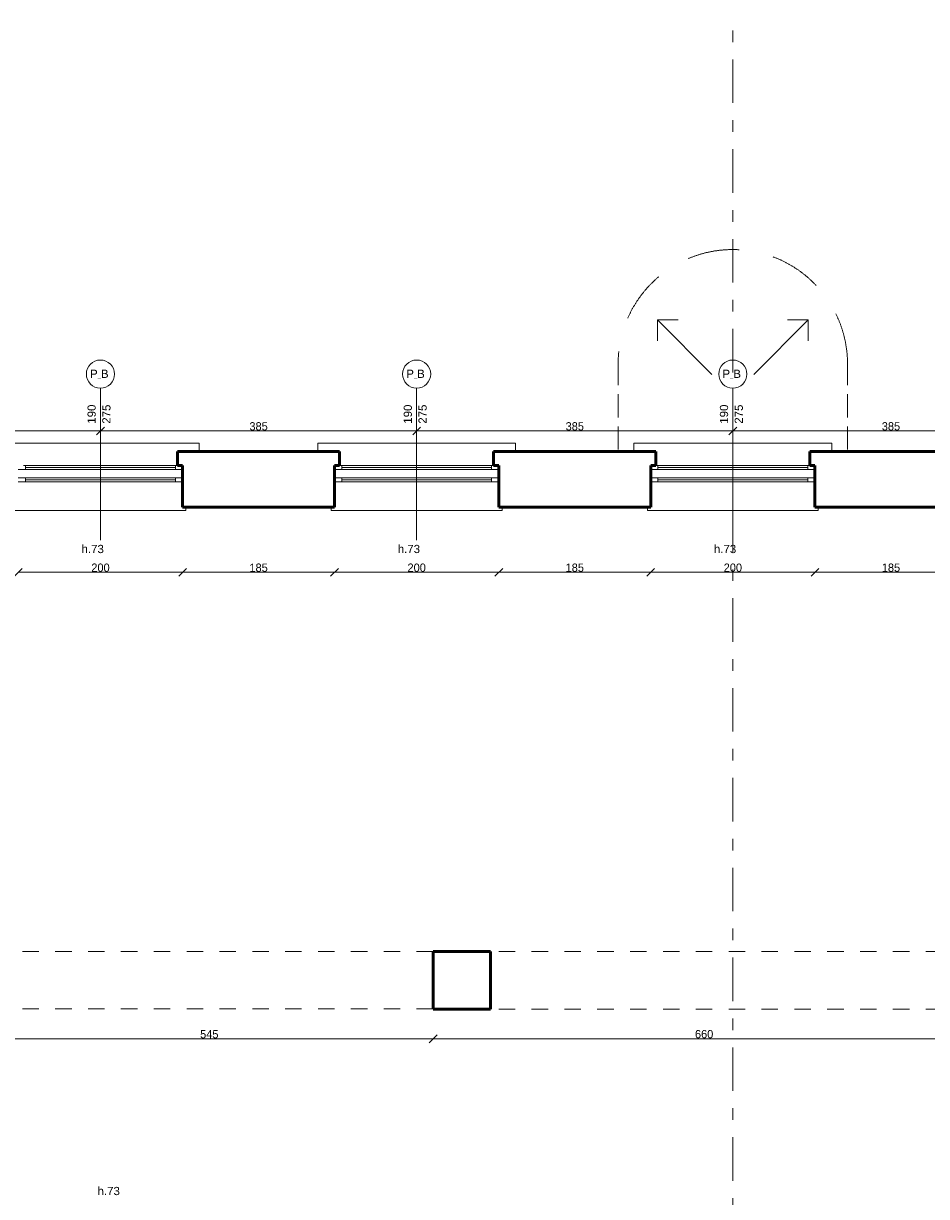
# Model space of a CAD drawing. Header units: inches. Extents: x -21887 to 84279, y -131485 to 67836.
# Tile 206 of 256: x 20093 to 31089, y 33893 to 48177. Entities that reach past the tile are written whole.
import ezdxf

# ---------------------------------------------------------------- set-up
doc = ezdxf.new("R2010")
doc.units = ezdxf.units.IN
doc.header["$MEASUREMENT"] = 0
for name, pattern in [('Dashed', [400, 200, -200]), ('Double Dashed', [1093.611073, 529.166651, -211.666656, 141.111112, -211.666656]), ('Hidden Line', [391.222223, 282.222223, -109]), ('Long Dashed', [1058.333302, 634.99999, -423.333311])]:
    doc.linetypes.add(name, pattern=pattern)
doc.layers.get('0').update_dxf_attribs({"lineweight": 13})
doc.layers.get('Defpoints').update_dxf_attribs({"lineweight": 13})
for name, color, linetype, lineweight in [('AI_MURY', 7, 'Continuous', 53), ('Dimensioning', 7, 'Continuous', 13), ('DRZWI', 7, 'Continuous', 13), ('PODCIAGI', 7, 'Continuous', 13)]:
    doc.layers.add(name, color=color, linetype=linetype, lineweight=lineweight)
doc.styles.add('GENERATED_STYLE_7', font='txt')
doc.styles.add('Style-Courier New', font='txt')
doc.dimstyles.new('Dimstyle_5', dxfattribs={"dimtxt": 100, "dimasz": 95, "dimexe": 0.18, "dimexo": 0, "dimgap": 0.09, "dimtad": 1, "dimtih": 1, "dimtoh": 1, "dimdec": 0, "dimlfac": 0.1, "dimzin": 0, "dimdsep": 46, "dimlunit": 5, "dimtxsty": 'GENERATED_STYLE_7', "dimblk": 'ARROWHEAD_6', "dimcen": 0.09, "dimclrd": 161, "dimclre": 161, "dimclrt": 7, "dimadec": 0, "dimazin": 0, "dimtfac": 1, "dimtdec": 0, "dimtmove": 0, "dimatfit": 3, "dimfxl": 0, "dimtolj": 1, "dimtzin": 0, "dimarcsym": 0})

# ---------------------------------------------------------------- blocks, each defined once
blk = doc.blocks.new('ARROWHEAD_6')
at = {"color": 0, "linetype": 'Continuous'}
for p, q in [((0, 0), (-1, 0)), ((-0.5, -0.5), (0.5, 0.5))]:
    blk.add_line(p, q, dxfattribs=at)
blk = doc.blocks.new('*U1105')
at = {"layer": 'Defpoints', "color": 0, "linetype": 'Continuous'}
for p in [(17181, 43215), (21031, 43215), (21031, 43215)]:
    blk.add_point(p, dxfattribs=at)
at = {"layer": 'Dimensioning', "color": 161, "linetype": 'Continuous', "lineweight": -2}
for p, q in [((17181, 43215), (17181, 43215)), ((17276, 43215), (20936, 43215)), ((21031, 43215), (21031, 43215))]:
    blk.add_line(p, q, dxfattribs=at)
at = {"layer": 'Dimensioning', "color": 161, "linetype": 'Continuous', "lineweight": -2, "xscale": 95, "yscale": 95, "zscale": 95, "rotation": 180}
blk.add_blockref('ARROWHEAD_6', (17181, 43215), dxfattribs=at)
at = {"layer": 'Dimensioning', "color": 161, "linetype": 'Continuous', "lineweight": -2, "xscale": 95, "yscale": 95, "zscale": 95}
blk.add_blockref('ARROWHEAD_6', (21031, 43215), dxfattribs=at)
at = {"layer": 'Dimensioning', "color": 7, "linetype": 'Continuous', "insert": (19106, 43271), "char_height": 100, "attachment_point": 5, "style": 'GENERATED_STYLE_7'}
blk.add_mtext('385', dxfattribs=at)
blk = doc.blocks.new('*D2067')
at = {"layer": 'Defpoints'}
for p in [(17181, 43215), (19106, 43215), (21031, 43215), (21031, 43215)]:
    blk.add_point(p, dxfattribs=at)
at = {"layer": 'Dimensioning', "color": 161, "linetype": 'Continuous'}
blk.add_blockref('*U1105', (0, 0), dxfattribs=at)
blk = doc.blocks.new('*U1106')
at = {"layer": 'Defpoints', "color": 0, "linetype": 'Continuous'}
for p in [(21031, 43215), (24881, 43215), (24881, 43215)]:
    blk.add_point(p, dxfattribs=at)
at = {"layer": 'Dimensioning', "color": 161, "linetype": 'Continuous', "lineweight": -2}
for p, q in [((21031, 43215), (21031, 43215)), ((21126, 43215), (24786, 43215)), ((24881, 43215), (24881, 43215))]:
    blk.add_line(p, q, dxfattribs=at)
at = {"layer": 'Dimensioning', "color": 161, "linetype": 'Continuous', "lineweight": -2, "xscale": 95, "yscale": 95, "zscale": 95, "rotation": 180}
blk.add_blockref('ARROWHEAD_6', (21031, 43215), dxfattribs=at)
at = {"layer": 'Dimensioning', "color": 161, "linetype": 'Continuous', "lineweight": -2, "xscale": 95, "yscale": 95, "zscale": 95}
blk.add_blockref('ARROWHEAD_6', (24881, 43215), dxfattribs=at)
at = {"layer": 'Dimensioning', "color": 7, "linetype": 'Continuous', "insert": (22956, 43271), "char_height": 100, "attachment_point": 5, "style": 'GENERATED_STYLE_7'}
blk.add_mtext('385', dxfattribs=at)
blk = doc.blocks.new('*D2068')
at = {"layer": 'Defpoints'}
for p in [(21031, 43215), (22956, 43215), (24881, 43215), (24881, 43215)]:
    blk.add_point(p, dxfattribs=at)
at = {"layer": 'Dimensioning', "color": 161, "linetype": 'Continuous'}
blk.add_blockref('*U1106', (0, 0), dxfattribs=at)
blk = doc.blocks.new('*U1107')
at = {"layer": 'Defpoints', "color": 0, "linetype": 'Continuous'}
for p in [(24881, 43215), (28731, 43215), (28731, 43215)]:
    blk.add_point(p, dxfattribs=at)
at = {"layer": 'Dimensioning', "color": 161, "linetype": 'Continuous', "lineweight": -2}
for p, q in [((24881, 43215), (24881, 43215)), ((24976, 43215), (28636, 43215)), ((28731, 43215), (28731, 43215))]:
    blk.add_line(p, q, dxfattribs=at)
at = {"layer": 'Dimensioning', "color": 161, "linetype": 'Continuous', "lineweight": -2, "xscale": 95, "yscale": 95, "zscale": 95, "rotation": 180}
blk.add_blockref('ARROWHEAD_6', (24881, 43215), dxfattribs=at)
at = {"layer": 'Dimensioning', "color": 161, "linetype": 'Continuous', "lineweight": -2, "xscale": 95, "yscale": 95, "zscale": 95}
blk.add_blockref('ARROWHEAD_6', (28731, 43215), dxfattribs=at)
at = {"layer": 'Dimensioning', "color": 7, "linetype": 'Continuous', "insert": (26806, 43271), "char_height": 100, "attachment_point": 5, "style": 'GENERATED_STYLE_7'}
blk.add_mtext('385', dxfattribs=at)
blk = doc.blocks.new('*D2069')
at = {"layer": 'Defpoints'}
for p in [(24881, 43215), (26806, 43215), (28731, 43215), (28731, 43215)]:
    blk.add_point(p, dxfattribs=at)
at = {"layer": 'Dimensioning', "color": 161, "linetype": 'Continuous'}
blk.add_blockref('*U1107', (0, 0), dxfattribs=at)
blk = doc.blocks.new('*U1108')
at = {"layer": 'Defpoints', "color": 0, "linetype": 'Continuous'}
for p in [(28731, 43215), (32581, 43215), (32581, 43215)]:
    blk.add_point(p, dxfattribs=at)
at = {"layer": 'Dimensioning', "color": 161, "linetype": 'Continuous', "lineweight": -2}
for p, q in [((28731, 43215), (28731, 43215)), ((28826, 43215), (32486, 43215)), ((32581, 43215), (32581, 43215))]:
    blk.add_line(p, q, dxfattribs=at)
at = {"layer": 'Dimensioning', "color": 161, "linetype": 'Continuous', "lineweight": -2, "xscale": 95, "yscale": 95, "zscale": 95, "rotation": 180}
blk.add_blockref('ARROWHEAD_6', (28731, 43215), dxfattribs=at)
at = {"layer": 'Dimensioning', "color": 161, "linetype": 'Continuous', "lineweight": -2, "xscale": 95, "yscale": 95, "zscale": 95}
blk.add_blockref('ARROWHEAD_6', (32581, 43215), dxfattribs=at)
at = {"layer": 'Dimensioning', "color": 7, "linetype": 'Continuous', "insert": (30656, 43271), "char_height": 100, "attachment_point": 5, "style": 'GENERATED_STYLE_7'}
blk.add_mtext('385', dxfattribs=at)
blk = doc.blocks.new('*D2070')
at = {"layer": 'Defpoints'}
for p in [(28731, 43215), (30656, 43215), (32581, 43215), (32581, 43215)]:
    blk.add_point(p, dxfattribs=at)
at = {"layer": 'Dimensioning', "color": 161, "linetype": 'Continuous'}
blk.add_blockref('*U1108', (0, 0), dxfattribs=at)
blk = doc.blocks.new('*U1541')
at = {"layer": 'Defpoints', "color": 0, "linetype": 'Continuous'}
for p in [(19631, 36181), (25081, 36176), (25081, 35814)]:
    blk.add_point(p, dxfattribs=at)
at = {"layer": 'Dimensioning', "color": 161, "linetype": 'Continuous', "lineweight": -2}
for p, q in [((19631, 35814), (19631, 35814)), ((19726, 35814), (24986, 35814)), ((25081, 35814), (25081, 35814))]:
    blk.add_line(p, q, dxfattribs=at)
at = {"layer": 'Dimensioning', "color": 161, "linetype": 'Continuous', "lineweight": -2, "xscale": 95, "yscale": 95, "zscale": 95, "rotation": 180}
blk.add_blockref('ARROWHEAD_6', (19631, 35814), dxfattribs=at)
at = {"layer": 'Dimensioning', "color": 161, "linetype": 'Continuous', "lineweight": -2, "xscale": 95, "yscale": 95, "zscale": 95}
blk.add_blockref('ARROWHEAD_6', (25081, 35814), dxfattribs=at)
at = {"layer": 'Dimensioning', "color": 7, "linetype": 'Continuous', "insert": (22356, 35869), "char_height": 100, "attachment_point": 5, "style": 'GENERATED_STYLE_7'}
blk.add_mtext('545', dxfattribs=at)
blk = doc.blocks.new('*D3210')
at = {"layer": 'Defpoints'}
for p in [(19631, 36181), (25081, 36176), (22356, 35814), (25081, 35814)]:
    blk.add_point(p, dxfattribs=at)
at = {"layer": 'Dimensioning', "color": 161, "linetype": 'Continuous'}
blk.add_blockref('*U1541', (0, 0), dxfattribs=at)
blk = doc.blocks.new('*U1542')
at = {"layer": 'Defpoints', "color": 0, "linetype": 'Continuous'}
for p in [(25081, 36176), (31681, 36176), (31681, 35814)]:
    blk.add_point(p, dxfattribs=at)
at = {"layer": 'Dimensioning', "color": 161, "linetype": 'Continuous', "lineweight": -2}
for p, q in [((25081, 35814), (25081, 35814)), ((25176, 35814), (31586, 35814)), ((31681, 35814), (31681, 35814))]:
    blk.add_line(p, q, dxfattribs=at)
at = {"layer": 'Dimensioning', "color": 161, "linetype": 'Continuous', "lineweight": -2, "xscale": 95, "yscale": 95, "zscale": 95, "rotation": 180}
blk.add_blockref('ARROWHEAD_6', (25081, 35814), dxfattribs=at)
at = {"layer": 'Dimensioning', "color": 161, "linetype": 'Continuous', "lineweight": -2, "xscale": 95, "yscale": 95, "zscale": 95}
blk.add_blockref('ARROWHEAD_6', (31681, 35814), dxfattribs=at)
at = {"layer": 'Dimensioning', "color": 7, "linetype": 'Continuous', "insert": (28381, 35870), "char_height": 100, "attachment_point": 5, "style": 'GENERATED_STYLE_7'}
blk.add_mtext('660', dxfattribs=at)
blk = doc.blocks.new('*D3211')
at = {"layer": 'Defpoints'}
for p in [(25081, 36176), (31681, 36176), (28381, 35814), (31681, 35814)]:
    blk.add_point(p, dxfattribs=at)
at = {"layer": 'Dimensioning', "color": 161, "linetype": 'Continuous'}
blk.add_blockref('*U1542', (0, 0), dxfattribs=at)
blk = doc.blocks.new('*U1570')
at = {"layer": 'Defpoints', "color": 0, "linetype": 'Continuous'}
for p in [(20031, 42286), (22031, 42286), (22031, 41494)]:
    blk.add_point(p, dxfattribs=at)
at = {"layer": 'Dimensioning', "color": 161, "linetype": 'Continuous', "lineweight": -2}
for p, q in [((20031, 41494), (20031, 41494)), ((20126, 41494), (21936, 41494)), ((22031, 41494), (22031, 41494))]:
    blk.add_line(p, q, dxfattribs=at)
at = {"layer": 'Dimensioning', "color": 161, "linetype": 'Continuous', "lineweight": -2, "xscale": 95, "yscale": 95, "zscale": 95, "rotation": 180}
blk.add_blockref('ARROWHEAD_6', (20031, 41494), dxfattribs=at)
at = {"layer": 'Dimensioning', "color": 161, "linetype": 'Continuous', "lineweight": -2, "xscale": 95, "yscale": 95, "zscale": 95}
blk.add_blockref('ARROWHEAD_6', (22031, 41494), dxfattribs=at)
at = {"layer": 'Dimensioning', "color": 7, "linetype": 'Continuous', "insert": (21031, 41550), "char_height": 100, "attachment_point": 5, "style": 'GENERATED_STYLE_7'}
blk.add_mtext('200', dxfattribs=at)
blk = doc.blocks.new('*D3239')
at = {"layer": 'Defpoints'}
for p in [(20031, 42286), (22031, 42286), (21031, 41494), (22031, 41494)]:
    blk.add_point(p, dxfattribs=at)
at = {"layer": 'Dimensioning', "color": 161, "linetype": 'Continuous'}
blk.add_blockref('*U1570', (0, 0), dxfattribs=at)
blk = doc.blocks.new('*U1571')
at = {"layer": 'Defpoints', "color": 0, "linetype": 'Continuous'}
for p in [(22031, 42286), (23881, 42286), (23881, 41494)]:
    blk.add_point(p, dxfattribs=at)
at = {"layer": 'Dimensioning', "color": 161, "linetype": 'Continuous', "lineweight": -2}
for p, q in [((22031, 41494), (22031, 41494)), ((22126, 41494), (23786, 41494)), ((23881, 41494), (23881, 41494))]:
    blk.add_line(p, q, dxfattribs=at)
at = {"layer": 'Dimensioning', "color": 161, "linetype": 'Continuous', "lineweight": -2, "xscale": 95, "yscale": 95, "zscale": 95, "rotation": 180}
blk.add_blockref('ARROWHEAD_6', (22031, 41494), dxfattribs=at)
at = {"layer": 'Dimensioning', "color": 161, "linetype": 'Continuous', "lineweight": -2, "xscale": 95, "yscale": 95, "zscale": 95}
blk.add_blockref('ARROWHEAD_6', (23881, 41494), dxfattribs=at)
at = {"layer": 'Dimensioning', "color": 7, "linetype": 'Continuous', "insert": (22956, 41550), "char_height": 100, "attachment_point": 5, "style": 'GENERATED_STYLE_7'}
blk.add_mtext('185', dxfattribs=at)
blk = doc.blocks.new('*D3240')
at = {"layer": 'Defpoints'}
for p in [(22031, 42286), (23881, 42286), (22956, 41494), (23881, 41494)]:
    blk.add_point(p, dxfattribs=at)
at = {"layer": 'Dimensioning', "color": 161, "linetype": 'Continuous'}
blk.add_blockref('*U1571', (0, 0), dxfattribs=at)
blk = doc.blocks.new('*U1572')
at = {"layer": 'Defpoints', "color": 0, "linetype": 'Continuous'}
for p in [(23881, 42286), (25881, 42286), (25881, 41494)]:
    blk.add_point(p, dxfattribs=at)
at = {"layer": 'Dimensioning', "color": 161, "linetype": 'Continuous', "lineweight": -2}
for p, q in [((23881, 41494), (23881, 41494)), ((23976, 41494), (25786, 41494)), ((25881, 41494), (25881, 41494))]:
    blk.add_line(p, q, dxfattribs=at)
at = {"layer": 'Dimensioning', "color": 161, "linetype": 'Continuous', "lineweight": -2, "xscale": 95, "yscale": 95, "zscale": 95, "rotation": 180}
blk.add_blockref('ARROWHEAD_6', (23881, 41494), dxfattribs=at)
at = {"layer": 'Dimensioning', "color": 161, "linetype": 'Continuous', "lineweight": -2, "xscale": 95, "yscale": 95, "zscale": 95}
blk.add_blockref('ARROWHEAD_6', (25881, 41494), dxfattribs=at)
at = {"layer": 'Dimensioning', "color": 7, "linetype": 'Continuous', "insert": (24881, 41550), "char_height": 100, "attachment_point": 5, "style": 'GENERATED_STYLE_7'}
blk.add_mtext('200', dxfattribs=at)
blk = doc.blocks.new('*D3241')
at = {"layer": 'Defpoints'}
for p in [(23881, 42286), (25881, 42286), (24881, 41494), (25881, 41494)]:
    blk.add_point(p, dxfattribs=at)
at = {"layer": 'Dimensioning', "color": 161, "linetype": 'Continuous'}
blk.add_blockref('*U1572', (0, 0), dxfattribs=at)
blk = doc.blocks.new('*U1573')
at = {"layer": 'Defpoints', "color": 0, "linetype": 'Continuous'}
for p in [(25881, 42286), (27731, 42286), (27731, 41494)]:
    blk.add_point(p, dxfattribs=at)
at = {"layer": 'Dimensioning', "color": 161, "linetype": 'Continuous', "lineweight": -2}
for p, q in [((25881, 41494), (25881, 41494)), ((25976, 41494), (27636, 41494)), ((27731, 41494), (27731, 41494))]:
    blk.add_line(p, q, dxfattribs=at)
at = {"layer": 'Dimensioning', "color": 161, "linetype": 'Continuous', "lineweight": -2, "xscale": 95, "yscale": 95, "zscale": 95, "rotation": 180}
blk.add_blockref('ARROWHEAD_6', (25881, 41494), dxfattribs=at)
at = {"layer": 'Dimensioning', "color": 161, "linetype": 'Continuous', "lineweight": -2, "xscale": 95, "yscale": 95, "zscale": 95}
blk.add_blockref('ARROWHEAD_6', (27731, 41494), dxfattribs=at)
at = {"layer": 'Dimensioning', "color": 7, "linetype": 'Continuous', "insert": (26806, 41550), "char_height": 100, "attachment_point": 5, "style": 'GENERATED_STYLE_7'}
blk.add_mtext('185', dxfattribs=at)
blk = doc.blocks.new('*D3242')
at = {"layer": 'Defpoints'}
for p in [(25881, 42286), (27731, 42286), (26806, 41494), (27731, 41494)]:
    blk.add_point(p, dxfattribs=at)
at = {"layer": 'Dimensioning', "color": 161, "linetype": 'Continuous'}
blk.add_blockref('*U1573', (0, 0), dxfattribs=at)
blk = doc.blocks.new('*U1574')
at = {"layer": 'Defpoints', "color": 0, "linetype": 'Continuous'}
for p in [(27731, 42286), (29731, 42286), (29731, 41494)]:
    blk.add_point(p, dxfattribs=at)
at = {"layer": 'Dimensioning', "color": 161, "linetype": 'Continuous', "lineweight": -2}
for p, q in [((27731, 41494), (27731, 41494)), ((27826, 41494), (29636, 41494)), ((29731, 41494), (29731, 41494))]:
    blk.add_line(p, q, dxfattribs=at)
at = {"layer": 'Dimensioning', "color": 161, "linetype": 'Continuous', "lineweight": -2, "xscale": 95, "yscale": 95, "zscale": 95, "rotation": 180}
blk.add_blockref('ARROWHEAD_6', (27731, 41494), dxfattribs=at)
at = {"layer": 'Dimensioning', "color": 161, "linetype": 'Continuous', "lineweight": -2, "xscale": 95, "yscale": 95, "zscale": 95}
blk.add_blockref('ARROWHEAD_6', (29731, 41494), dxfattribs=at)
at = {"layer": 'Dimensioning', "color": 7, "linetype": 'Continuous', "insert": (28731, 41550), "char_height": 100, "attachment_point": 5, "style": 'GENERATED_STYLE_7'}
blk.add_mtext('200', dxfattribs=at)
blk = doc.blocks.new('*D3243')
at = {"layer": 'Defpoints'}
for p in [(27731, 42286), (29731, 42286), (28731, 41494), (29731, 41494)]:
    blk.add_point(p, dxfattribs=at)
at = {"layer": 'Dimensioning', "color": 161, "linetype": 'Continuous'}
blk.add_blockref('*U1574', (0, 0), dxfattribs=at)
blk = doc.blocks.new('*U1575')
at = {"layer": 'Defpoints', "color": 0, "linetype": 'Continuous'}
for p in [(29731, 42286), (31581, 42286), (31581, 41494)]:
    blk.add_point(p, dxfattribs=at)
at = {"layer": 'Dimensioning', "color": 161, "linetype": 'Continuous', "lineweight": -2}
for p, q in [((29731, 41494), (29731, 41494)), ((29826, 41494), (31486, 41494)), ((31581, 41494), (31581, 41494))]:
    blk.add_line(p, q, dxfattribs=at)
at = {"layer": 'Dimensioning', "color": 161, "linetype": 'Continuous', "lineweight": -2, "xscale": 95, "yscale": 95, "zscale": 95, "rotation": 180}
blk.add_blockref('ARROWHEAD_6', (29731, 41494), dxfattribs=at)
at = {"layer": 'Dimensioning', "color": 161, "linetype": 'Continuous', "lineweight": -2, "xscale": 95, "yscale": 95, "zscale": 95}
blk.add_blockref('ARROWHEAD_6', (31581, 41494), dxfattribs=at)
at = {"layer": 'Dimensioning', "color": 7, "linetype": 'Continuous', "insert": (30656, 41550), "char_height": 100, "attachment_point": 5, "style": 'GENERATED_STYLE_7'}
blk.add_mtext('185', dxfattribs=at)
blk = doc.blocks.new('*D3244')
at = {"layer": 'Defpoints'}
for p in [(29731, 42286), (31581, 42286), (30656, 41494), (31581, 41494)]:
    blk.add_point(p, dxfattribs=at)
at = {"layer": 'Dimensioning', "color": 161, "linetype": 'Continuous'}
blk.add_blockref('*U1575', (0, 0), dxfattribs=at)

msp = doc.modelspace()

# ---------------------------------------------------------------- linework, layer by layer
at = {"layer": 'AI_MURY', "color": 7, "linetype": 'Continuous'}
for p, q in [((21968, 42795.7), (21968, 42965.7)), ((21968, 42965.7), (23943, 42965.7)), ((23943, 42795.7), (23943, 42965.7)), ((25818, 42795.7), (25818, 42965.7)), ((25818, 42965.7), (27793, 42965.7)), ((27793, 42795.7), (27793, 42965.7)), ((29668, 42795.7), (29668, 42965.7)), ((29668, 42965.7), (31643, 42965.7)), ((21968, 42795.7), (22030.5, 42795.7)), ((22030.5, 42285.7), (22030.5, 42795.7)), ((23880.5, 42285.7), (23880.5, 42795.7)), ((23880.5, 42795.7), (23943, 42795.7)), ((25818, 42795.7), (25880.5, 42795.7)), ((25880.5, 42285.7), (25880.5, 42795.7)), ((27730.5, 42285.7), (27730.5, 42795.7)), ((27730.5, 42795.7), (27793, 42795.7)), ((29668, 42795.7), (29730.5, 42795.7)), ((29730.5, 42285.7), (29730.5, 42795.7)), ((23880.5, 42285.7), (22030.5, 42285.7)), ((27730.5, 42285.7), (25880.5, 42285.7)), ((31580.5, 42285.7), (29730.5, 42285.7)), ((25080.5, 36875.7), (25080.5, 36175.7)), ((25080.5, 36875.7), (25780.5, 36875.7)), ((25780.5, 36875.7), (25780.5, 36175.7)), ((25080.5, 36175.7), (25780.5, 36175.7))]:
    msp.add_line(p, q, dxfattribs=at)
at = {"layer": 'DRZWI', "color": 220, "linetype": 'Continuous'}
for p, q in [((21030.5, 43736.1), (21030.5, 41885.3)), ((24880.5, 43736.1), (24880.5, 41885.3)), ((28730.5, 43736.1), (28730.5, 41885.3)), ((20118, 42745.7), (20030.5, 42745.7)), ((20118, 42795.7), (20093, 42795.7)), ((20118, 42745.7), (20118, 42795.7)), ((20118, 42795.7), (21943, 42795.7)), ((20118, 42770.7), (21943, 42770.7)), ((20118, 42745.7), (21943, 42745.7)), ((21943, 42745.7), (21943, 42795.7)), ((21943, 42795.7), (21968, 42795.7)), ((21943, 42745.7), (22030.5, 42745.7)), ((23968, 42745.7), (23880.5, 42745.7)), ((23968, 42795.7), (23943, 42795.7)), ((23968, 42745.7), (23968, 42795.7)), ((23968, 42795.7), (25793, 42795.7)), ((23968, 42770.7), (25793, 42770.7)), ((23968, 42745.7), (25793, 42745.7)), ((25793, 42745.7), (25793, 42795.7)), ((25793, 42795.7), (25818, 42795.7)), ((25793, 42745.7), (25880.5, 42745.7)), ((27818, 42745.7), (27730.5, 42745.7)), ((27818, 42795.7), (27793, 42795.7)), ((27818, 42745.7), (27818, 42795.7)), ((27818, 42795.7), (29643, 42795.7)), ((27818, 42770.7), (29643, 42770.7)), ((27818, 42745.7), (29643, 42745.7)), ((29643, 42745.7), (29643, 42795.7)), ((29643, 42795.7), (29668, 42795.7)), ((29643, 42745.7), (29730.5, 42745.7)), ((20118, 42645.7), (20030.5, 42645.7)), ((20118, 42595.7), (20030.5, 42595.7)), ((20118, 42595.7), (20118, 42645.7)), ((20118, 42645.7), (21943, 42645.7)), ((20118, 42620.7), (21943, 42620.7)), ((20118, 42595.7), (21943, 42595.7)), ((21943, 42645.7), (22030.5, 42645.7)), ((21943, 42595.7), (21943, 42645.7)), ((21943, 42595.7), (22030.5, 42595.7)), ((23968, 42645.7), (23880.5, 42645.7)), ((23968, 42595.7), (23880.5, 42595.7)), ((23968, 42595.7), (23968, 42645.7)), ((23968, 42645.7), (25793, 42645.7)), ((23968, 42620.7), (25793, 42620.7)), ((23968, 42595.7), (25793, 42595.7)), ((25793, 42645.7), (25880.5, 42645.7)), ((25793, 42595.7), (25793, 42645.7)), ((25793, 42595.7), (25880.5, 42595.7)), ((27818, 42645.7), (27730.5, 42645.7)), ((27818, 42595.7), (27730.5, 42595.7)), ((27818, 42595.7), (27818, 42645.7)), ((27818, 42645.7), (29643, 42645.7)), ((27818, 42620.7), (29643, 42620.7)), ((27818, 42595.7), (29643, 42595.7)), ((29643, 42645.7), (29730.5, 42645.7)), ((29643, 42595.7), (29643, 42645.7)), ((29643, 42595.7), (29730.5, 42595.7))]:
    msp.add_line(p, q, dxfattribs=at)
at = {"layer": 'DRZWI', "color": 251, "linetype": 'Continuous'}
for p, q in [((19826.6, 43065.7), (22234.4, 43065.7)), ((22234.4, 43065.7), (22234.4, 42965.7)), ((23676.6, 43065.7), (26084.4, 43065.7)), ((23676.6, 43065.7), (23676.6, 42965.7)), ((26084.4, 43065.7), (26084.4, 42965.7)), ((27526.6, 43065.7), (29934.4, 43065.7)), ((27526.6, 43065.7), (27526.6, 42965.7)), ((29934.4, 43065.7), (29934.4, 42965.7)), ((22070.5, 42285.7), (22070.5, 42245.7)), ((23840.5, 42285.7), (23840.5, 42245.7)), ((25920.5, 42285.7), (25920.5, 42245.7)), ((27690.5, 42285.7), (27690.5, 42245.7)), ((29770.5, 42285.7), (29770.5, 42245.7)), ((19990.5, 42245.7), (22070.5, 42245.7)), ((23840.5, 42245.7), (25920.5, 42245.7)), ((27690.5, 42245.7), (29770.5, 42245.7))]:
    msp.add_line(p, q, dxfattribs=at)
at = {"layer": 'DRZWI', "color": 220, "linetype": 'Continuous'}
for centre in [(21030.4, 43907.4), (24880.4, 43907.4), (28730.4, 43907.4)]:
    msp.add_circle(centre, 171.3, dxfattribs=at)
at = {"layer": 'PODCIAGI', "color": 7, "linetype": 'Double Dashed'}
msp.add_line((28730.5, -51215.4), (28730.5, 65607.1), dxfattribs=at)
at = {"layer": 'PODCIAGI', "color": 251, "linetype": 'Continuous'}
for p, q in [((27812, 44566.2), (27812, 44312.6)), ((27812, 44566.2), (28065.5, 44566.2)), ((28475.7, 43902.4), (27812, 44566.2)), ((28985.3, 43902.4), (29649.1, 44566.2)), ((29649.1, 44566.2), (29395.5, 44566.2)), ((29649.1, 44566.2), (29649.1, 44312.6))]:
    msp.add_line(p, q, dxfattribs=at)
at = {"layer": 'PODCIAGI', "color": 251, "linetype": 'Hidden Line'}
for p, q in [((27333.7, 44053.7), (27333.7, 42965.7)), ((30127.3, 44053.7), (30127.3, 42965.7))]:
    msp.add_line(p, q, dxfattribs=at)
at = {"layer": 'PODCIAGI', "color": 7, "linetype": 'Dashed'}
for p, q in [((25080.5, 36875.7), (19630.5, 36875.7)), ((31680.5, 36875.7), (25780.5, 36875.7)), ((25080.5, 36180.7), (19630.5, 36180.7)), ((31680.5, 36175.7), (25780.5, 36175.7))]:
    msp.add_line(p, q, dxfattribs=at)
at = {"layer": 'PODCIAGI', "color": 251, "linetype": 'Long Dashed'}
msp.add_arc((28730.5, 44026.9), 1396.8, 0, 180, dxfattribs=at)

# ---------------------------------------------------------------- texts
at = {"layer": 'DRZWI', "color": 220, "char_height": 100, "attachment_point": 1, "style": 'GENERATED_STYLE_7'}
for s, insert, width in [('\\fArial|b0|i0|c238|p39;P\\H50.000000;_\\H100.000000;B', (20904.4, 43961), 460.117), ('\\fArial|b0|i0|c238|p39;P\\H50.000000;_\\H100.000000;B', (24754.4, 43961), 460.117), ('\\fArial|b0|i0|c238|p39;P\\H50.000000;_\\H100.000000;B', (28604.4, 43961), 460.117), ('\\fArial|b0|i0|c238|p39;h.73', (20800.1, 41828), 460.863), ('\\fArial|b0|i0|c238|p39;h.73', (24650.1, 41828), 460.863), ('\\fArial|b0|i0|c238|p39;h.73', (28500.1, 41828), 460.863), ('\\fArial|b0|i0|c238|p39;h.73', (20995.1, 34010.7), 460.863)]:
    msp.add_mtext(s, dxfattribs=dict(at, insert=insert, width=width))
at = {"layer": 'DRZWI', "color": 220, "char_height": 100, "width": 355.178, "attachment_point": 1, "rotation": 90, "line_spacing_factor": 1.079165, "style": 'GENERATED_STYLE_7'}
for insert in [(20872.9, 43303), (24722.9, 43303), (28572.9, 43303)]:
    msp.add_mtext('\\fArial|b0|i0|c238|p39;190\\P275', dxfattribs=dict(at, insert=insert))

# ---------------------------------------------------------------- dimensions: what is measured, and where the dimension line sits
at = {"layer": 'Dimensioning', "color": 161, "linetype": 'Continuous'}
for base, p1, p2, picture, middle in [((21030.5, 43215.2), (17180.5, 43215.2), (21030.5, 43215.2), '*D2067', (19105.5, 43215.2)), ((24880.5, 43215.2), (21030.5, 43215.2), (24880.5, 43215.2), '*D2068', (22955.5, 43215.2)), ((28730.5, 43215.2), (24880.5, 43215.2), (28730.5, 43215.2), '*D2069', (26805.5, 43215.2)), ((32580.5, 43215.2), (28730.5, 43215.2), (32580.5, 43215.2), '*D2070', (30655.5, 43215.2)), ((22030.5, 41493.7), (20030.5, 42285.7), (22030.5, 42285.7), '*D3239', (21030.5, 41493.7)), ((23880.5, 41493.7), (22030.5, 42285.7), (23880.5, 42285.7), '*D3240', (22955.5, 41493.7)), ((25880.5, 41493.7), (23880.5, 42285.7), (25880.5, 42285.7), '*D3241', (24880.5, 41493.7)), ((27730.5, 41493.7), (25880.5, 42285.7), (27730.5, 42285.7), '*D3242', (26805.5, 41493.7)), ((29730.5, 41493.7), (27730.5, 42285.7), (29730.5, 42285.7), '*D3243', (28730.5, 41493.7)), ((31580.5, 41493.7), (29730.5, 42285.7), (31580.5, 42285.7), '*D3244', (30655.5, 41493.7)), ((25080.5, 35813.9), (19630.5, 36180.7), (25080.5, 36175.7), '*D3210', (22355.5, 35813.9)), ((31680.5, 35813.9), (25080.5, 36175.7), (31680.5, 36175.7), '*D3211', (28380.5, 35813.9))]:
    dim = msp.add_linear_dim(base=base, p1=p1, p2=p2, dimstyle='Dimstyle_5', override={"dimtxsty": 'Style-Courier New', "dimclrd": 0, "dimclre": 161, "dimlwe": 0}, dxfattribs=at)
    dim.commit()
    dim.dimension.update_dxf_attribs({"geometry": picture, "text_midpoint": middle, "dimtype": 128})

doc.saveas('drawing.dxf')
